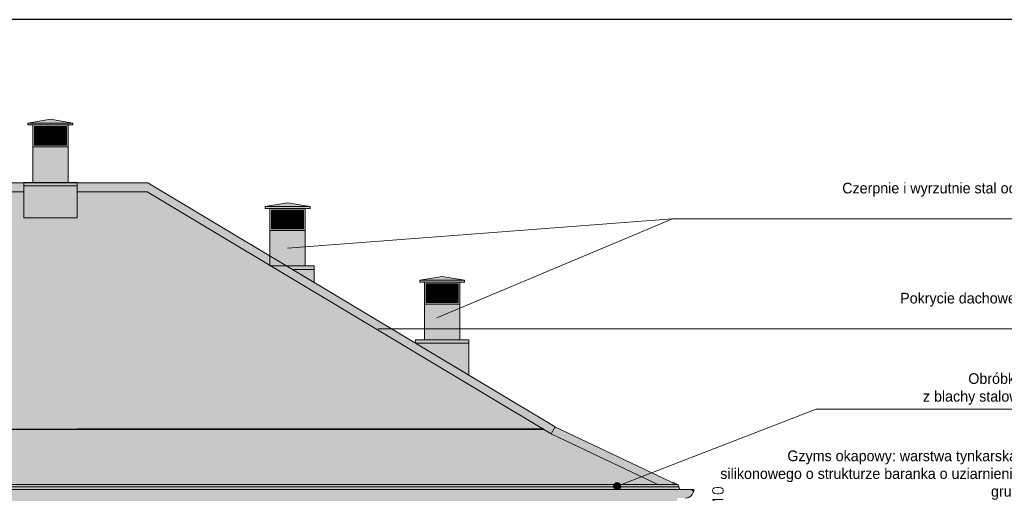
# Model space of a CAD drawing. Header units: millimetres. Extents: x -740 to 33545, y 5178 to 22494.
# Tile 34 of 250: x 1782 to 2891, y 13495 to 14029. Entities that reach past the tile are written whole.
import ezdxf

# ---------------------------------------------------------------- set-up
doc = ezdxf.new("R2010")
doc.units = ezdxf.units.MM
doc.header["$MEASUREMENT"] = 0
doc.layers.get('Defpoints').update_dxf_attribs({"color": 252})
doc.layers.add('a3', color=252, linetype='Continuous', lineweight=30, plot=False)
for name, color, linetype, lineweight in [('A_l.widokowa', 252, 'Continuous', 18), ('A_linie widokowe', 252, 'Continuous', 18), ('l.widokowa', 252, 'Continuous', 15), ('l.wypeĹ‚nien', 252, 'Continuous', 5), ('wymiarowanie', 252, 'Continuous', 9)]:
    doc.layers.add(name, color=color, linetype=linetype, lineweight=lineweight)
doc.styles.add('styl2', font='simplex.shx')
doc.dimstyles.new('Skala 1-50', dxfattribs={"dimtxt": 12, "dimasz": 5, "dimexe": 1, "dimexo": 1, "dimgap": 1.5, "dimtad": 1, "dimdec": 1, "dimrnd": 0.5, "dimtxsty": 'styl2', "dimblk": 'ARCHTICK', "dimcen": 5, "dimadec": 0, "dimazin": 0, "dimtfac": 1, "dimtdec": 1, "dimtmove": 1, "dimatfit": 3, "dimldrblk": 'ARCHTICK', "dimfxl": 0, "dimlwd": -1, "dimlwe": -1, "dimarcsym": 0})

# ---------------------------------------------------------------- blocks, each defined once
blk = doc.blocks.new('_ArchTick')
at = {"color": 0, "linetype": 'ByBlock', "const_width": 0.15}
blk.add_lwpolyline([(-0.5, -0.5), (0.5, 0.5)], dxfattribs=at)
blk = doc.blocks.new('*D1997')
at = {"layer": 'Defpoints', "color": 0}
for p in [(2542.4, 13481.9), (2576, 13481.9), (2542.4, 13472.1)]:
    blk.add_point(p, dxfattribs=at)
at = {"layer": 'wymiarowanie', "color": 0}
for p, q in [((2566, 13481.9), (2577, 13481.9)), ((2576, 13472.1), (2576, 13481.9)), ((2566, 13472.1), (2577, 13472.1))]:
    blk.add_line(p, q, dxfattribs=at)
at = {"layer": 'wymiarowanie', "color": 0, "xscale": 5, "yscale": 5, "zscale": 5}
for p, rotation in [((2576, 13481.9), 90), ((2576, 13472.1), 270)]:
    blk.add_blockref('_ArchTick', p, dxfattribs=dict(at, rotation=rotation))
at = {"layer": 'wymiarowanie', "color": 0, "insert": (2568.5, 13493.2), "char_height": 12, "attachment_point": 5, "rotation": 90, "style": 'styl2'}
blk.add_mtext('10', dxfattribs=at)
blk = doc.blocks.new('kominek')
at = {"layer": 'l.wypeĹ‚nien'}
h = blk.add_hatch(dxfattribs=at)
h.set_pattern_fill('ANSI37', color=256, scale=10, style=0)
h.set_pattern_definition([(45, (0, 10), (-0.88388348, 0.88388348), []), (135, (0, 10), (-0.88388348, -0.88388348), [])])
h.paths.add_polyline_path([(4702.4, 10862.6), (4738.4, 10862.6), (4738.4, 10841.6), (4702.4, 10841.6)])
at = {"layer": 'A_l.widokowa', "color": 7}
for p, q in [((4695.1, 10866.6), (4720.4, 10870.9)), ((4695.1, 10866.6), (4720.4, 10866.6)), ((4745.7, 10866.6), (4720.4, 10870.9)), ((4745.7, 10866.6), (4720.4, 10866.6))]:
    blk.add_line(p, q, dxfattribs=at)
for points in [[(4700.4, 10864.6), (4695.1, 10864.6), (4695.1, 10866.6)], [(4740.4, 10864.6), (4745.7, 10864.6), (4745.7, 10866.6)]]:
    blk.add_lwpolyline(points, dxfattribs=at)
for points in [[(4700.4, 10864.6), (4740.4, 10864.6), (4740.4, 10839.6), (4700.4, 10839.6)], [(4702.4, 10862.6), (4738.4, 10862.6), (4738.4, 10841.6), (4702.4, 10841.6)]]:
    blk.add_lwpolyline(points, close=True, dxfattribs=at)
at = {"layer": 'A_l.widokowa'}
blk.add_lwpolyline([(4700.4, 10839.6), (4740.4, 10839.6), (4740.4, 10799.6), (4700.4, 10799.6)], close=True, dxfattribs=at)

msp = doc.modelspace()

# ---------------------------------------------------------------- hatches: boundary and pattern name
at = {"layer": 'l.wypeĹ‚nien'}
h = msp.add_hatch(color=256, dxfattribs=at)
h.paths.add_polyline_path([(1796.86, 13845.92), (1836.86, 13845.92), (1836.86, 13855.42), (1836.86, 13885.92), (1796.86, 13885.92), (1796.86, 13855.42)])
h.paths.add_polyline_path([(1796.86, 13885.92), (1836.86, 13885.92), (1836.86, 13910.92), (1796.86, 13910.92)])
h.paths.add_polyline_path([(1798.86, 13908.92), (1798.86, 13887.92), (1834.86, 13887.92), (1834.86, 13908.92)], flags=16)
h.paths.add_polyline_path([(1791.52, 13912.92), (1816.86, 13917.19), (1842.21, 13912.92), (1816.86, 13912.92)])
h.paths.add_polyline_path([(1791.52, 13912.92), (1816.86, 13912.92), (1842.21, 13912.92), (1842.21, 13910.92), (1836.86, 13910.92), (1796.86, 13910.92), (1791.52, 13910.92)])
h = msp.add_hatch(color=256, dxfattribs=at)
h.paths.add_polyline_path([(37.59, 13845.32), (-420.82, 13570.51), (-557.95, 13505.48), (-558.92, 13505.48), (-559.83, 13505.05), (-561.66, 13499.85), (-576.18, 13499.85), (-577.06, 13499.11, 0.4142136), (-568.06, 13490.11), (-558.58, 13490.11), (-558.58, 13481.93), (2522.56, 13481.93), (2522.56, 13490.11), (2532.05, 13490.11, 0.4036982), (2540.82, 13498.57), (2540.3, 13499.86), (2525.65, 13499.85), (2523.82, 13505.05), (2522.91, 13505.48), (2521.94, 13505.48), (2385.14, 13570.31), (1926.4, 13845.32)])
h.paths.add_polyline_path([(287.38, 13660.58), (657.58, 13660.58), (657.58, 13567.59), (287.38, 13567.59)], flags=16)
h.paths.add_polyline_path([(1371.96, 13660.58), (1724.38, 13660.58), (1724.38, 13567.59), (1371.96, 13567.59)], flags=16)
h = msp.add_hatch(dxfattribs=at)
h.set_pattern_fill('SPANTILE', color=256, scale=17, style=0)
h.set_pattern_definition([(274.9697, (15.64, 17), (-16.99985222, 204.000017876), [15.699024, -376.776457]), (180, (17, 1.36), (-17, -17), [1.36, -15.64]), (0, (0, 0), (17, 17), [4.76, -12.24]), (90, (4.76, 0), (-17, 17), [1.7, -15.3]), (270, (15.64, 1.7), (17, -17), [1.7, -15.3]), (0, (15.64, 0), (17, 17), [1.36, -15.64]), (0, (0, 1.36), (17, 17), [3.4, -13.6]), (85.0303, (3.4, 1.36), (16.99985222, 204.000017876), [15.699024, -376.776457]), (52.6961, (3.4, 2.21), (-220.999760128, -289.00018261), [4.488136, -444.32475]), (18.4349, (6.12, 5.78), (34.0000074, 16.9999729), [4.300694, -49.458015]), (341.5651, (10.2, 7.14), (-34.0000074, 16.9999729), [4.300694, -49.458015]), (307.3039, (14.28, 5.78), (220.999760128, -289.00018261), [4.488136, -444.32475]), (20.2249, (6.97, 4.59), (-186.999953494, -68.000141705), [3.442245, -340.781524]), (339.7751, (10.2, 5.78), (186.999953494, -68.000141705), [3.442245, -340.781524]), (307.4054, (13.43, 4.59), (170.000169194, -220.999871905), [3.638153, -360.177725]), (52.5946, (4.76, 1.7), (-170.000169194, -220.999871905), [3.638153, -360.177725])])
h.paths.add_polyline_path([(2380.52, 13562.59), (2500.93, 13505.48), (-533.93, 13505.48), (-413.12, 13562.61), (41.43, 13835.32), (1126.41, 13835.32), (1126.41, 13818.87), (1170.37, 13818.87), (1170.37, 13835.32), (1786.86, 13835.32), (1786.86, 13805.94), (1846.86, 13805.94), (1846.86, 13835.32), (1925.58, 13835.32)])
h.paths.add_polyline_path([(287.38, 13660.58), (657.58, 13660.58), (657.58, 13567.59), (287.38, 13567.59)], flags=16)
h.paths.add_polyline_path([(1371.96, 13660.58), (1724.38, 13660.58), (1724.38, 13567.59), (1371.96, 13567.59)], flags=16)
h = msp.add_hatch(color=256, dxfattribs=at)
h.paths.add_polyline_path([(2063.82, 13751.71), (2103.82, 13751.71), (2103.82, 13761.22), (2103.82, 13791.71), (2063.82, 13791.71), (2063.82, 13761.22)])
h.paths.add_polyline_path([(2063.82, 13791.71), (2103.82, 13791.71), (2103.82, 13816.71), (2063.82, 13816.71)])
h.paths.add_polyline_path([(2065.82, 13814.71), (2065.82, 13793.71), (2101.82, 13793.71), (2101.82, 13814.71)], flags=16)
h.paths.add_polyline_path([(2058.48, 13818.71), (2083.82, 13822.98), (2109.17, 13818.71), (2083.82, 13818.71)])
h.paths.add_polyline_path([(2058.48, 13818.71), (2083.82, 13818.71), (2109.17, 13818.71), (2109.17, 13816.71), (2103.82, 13816.71), (2063.82, 13816.71), (2058.48, 13816.71)])
h = msp.add_hatch(color=256, dxfattribs=at)
h.paths.add_polyline_path([(2113.82, 13732.96), (2113.82, 13747.71), (2089.23, 13747.71)])
h.paths.add_polyline_path([(2082.55, 13751.71), (2103.82, 13751.71), (2113.82, 13751.71), (2113.82, 13747.71), (2089.23, 13747.71)])
h = msp.add_hatch(color=256, dxfattribs=at)
h.paths.add_polyline_path([(2237.93, 13668.56), (2277.93, 13668.56), (2277.93, 13678.07), (2277.93, 13708.56), (2237.93, 13708.56), (2237.93, 13678.07)])
h.paths.add_polyline_path([(2237.93, 13708.56), (2277.93, 13708.56), (2277.93, 13733.56), (2237.93, 13733.56)])
h.paths.add_polyline_path([(2239.93, 13731.56), (2239.93, 13710.56), (2275.93, 13710.56), (2275.93, 13731.56)], flags=16)
h.paths.add_polyline_path([(2232.58, 13735.56), (2257.93, 13739.83), (2283.27, 13735.56), (2257.93, 13735.56)])
h.paths.add_polyline_path([(2232.58, 13735.56), (2257.93, 13735.56), (2283.27, 13735.56), (2283.27, 13733.56), (2277.93, 13733.56), (2237.93, 13733.56), (2232.58, 13733.56)])
h = msp.add_hatch(color=256, dxfattribs=at)
h.paths.add_polyline_path([(2287.93, 13628.59), (2287.93, 13664.56), (2227.93, 13664.56)])
h.paths.add_polyline_path([(2227.93, 13664.56), (2227.93, 13668.56), (2237.93, 13668.56), (2277.93, 13668.56), (2287.93, 13668.56), (2287.93, 13664.56)])
at = {"layer": 'wymiarowanie', "ltscale": 0.3}
msp.add_hatch(color=256, dxfattribs=at).paths.add_polyline_path([(2451.05, 13503.53, -1), (2459.13, 13503.53, -1)])

# ---------------------------------------------------------------- linework, layer by layer
at = {"layer": 'a3'}
msp.add_lwpolyline([(1360.21, 14029.38), (1360.21, 12544.38), (3460.21, 12544.38), (3460.21, 14029.38), (1360.21, 14029.38)], dxfattribs=at)
at = {"layer": 'A_l.widokowa'}
msp.add_lwpolyline([(1846.86, 13841.91), (1786.86, 13841.91), (1786.86, 13805.94), (1846.86, 13805.94)], close=True, dxfattribs=at)
at = {"layer": 'A_linie widokowe'}
for points in [[(1786.86, 13845.92), (1846.86, 13845.92), (1846.86, 13841.91), (1786.86, 13841.91)], [(2287.93, 13668.56), (2227.93, 13668.56), (2227.93, 13664.56), (2287.93, 13664.56)], [(2287.93, 13628.59), (2227.93, 13664.56), (2227.93, 13664.56), (2287.93, 13664.56)]]:
    msp.add_lwpolyline(points, close=True, dxfattribs=at)
msp.add_lwpolyline([(2082.55, 13751.71), (2113.82, 13751.71), (2113.82, 13747.71), (2089.23, 13747.71)], dxfattribs=at)
at = {"layer": 'A_linie widokowe', "linetype": 'Continuous', "lineweight": -2}
for points in [[(983.5, 13567.59), (2372.18, 13567.59)], [(2372.18, 13567.59), (1847, 13567.59), (1847, 13567.59)]]:
    msp.add_lwpolyline(points, dxfattribs=at)
at = {"layer": 'l.widokowa'}
for p, q in [((1926.4, 13845.32), (1170.37, 13845.32)), ((1786.86, 13835.32), (1170.37, 13835.32)), ((1925.58, 13835.32), (1846.86, 13835.32)), ((2380.52, 13562.59), (2385.14, 13570.31)), ((2541.05, 13499.11), (2542.25, 13498.42))]:
    msp.add_line(p, q, dxfattribs=at)
at = {"layer": 'l.widokowa', "ltscale": 0.3}
msp.add_line((2521.94, 13505.48), (2384.81, 13570.51), dxfattribs=at)
for points in [[(2385.14, 13570.31), (1926.4, 13845.32)], [(2380.52, 13562.59), (1925.58, 13835.32)]]:
    msp.add_lwpolyline(points, dxfattribs=at)
at = {"layer": 'l.widokowa'}
for points in [[(38.41, 13835.32), (-416.53, 13562.59), (-536.95, 13505.48), (2500.93, 13505.48), (2380.52, 13562.59), (1925.58, 13835.32), (1846.86, 13835.32)], [(1786.86, 13835.32), (1170.37, 13835.32)], [(2500.93, 13505.48), (2380.52, 13562.59)], [(2522.91, 13505.48), (983.5, 13505.48)], [(2517.29, 13508.09), (2523.82, 13505.05), (2525.65, 13499.85)], [(2524.66, 13502.67), (983.5, 13502.67)], [(2540.17, 13499.85), (983.5, 13499.85)]]:
    msp.add_lwpolyline(points, dxfattribs=at)
msp.add_circle((2540.3, 13499.11), 0.75, dxfattribs=at)
msp.add_arc((2532.05, 13499.11), 9, 270, 0, dxfattribs=at)
at = {"layer": 'l.wypeĹ‚nien'}
for points in [[(2089.23, 13747.71), (2113.82, 13747.71)], [(2113.82, 13747.71), (2113.82, 13732.96), (2101.53, 13740.33)]]:
    msp.add_lwpolyline(points, dxfattribs=at)
at = {"layer": 'wymiarowanie'}
for p, q in [((2083.82, 13771.71), (2517.44, 13804.96)), ((2517.44, 13804.96), (2251.9, 13693.18)), ((2517.44, 13804.96), (3196.88, 13804.96)), ((2185.77, 13680.87), (3196.88, 13680.87)), ((2455.09, 13503.53), (2678.96, 13590.21)), ((2678.96, 13590.21), (3196.88, 13590.21))]:
    msp.add_line(p, q, dxfattribs=at)
at = {"layer": 'wymiarowanie', "ltscale": 0.3}
msp.add_circle((2455.09, 13503.53), 4.04, dxfattribs=at)

# ---------------------------------------------------------------- block references
at = {"layer": 'l.wypeĹ‚nien'}
msp.add_blockref('kominek', (-2903.54, 3046.28), dxfattribs=at)
at = {"layer": 'l.wypeĹ‚nien', "rotation": 359.9999999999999}
msp.add_blockref('kominek', (-2636.58, 2952.07), dxfattribs=at)
at = {"layer": 'l.wypeĹ‚nien', "xscale": -1}
msp.add_blockref('kominek', (6978.33, 2868.93), dxfattribs=at)

# ---------------------------------------------------------------- texts
at = {"layer": 'wymiarowanie', "char_height": 12, "width": 621.5287, "attachment_point": 1}
for s, insert in [('\\pi621.52874;{\\fCentury Gothic|b0|i0|c238|p34;}\\P{\\fCentury Gothic|b0|i0|c238|p34;Daszek szklany systemowy o wym. 300 x 120 cm wykonany ze szkła }{\\fCentury Gothic|b0|i0|c238|p34;bezpiecznego 6.6.3 ESG/VSG}\\P{\\fCentury Gothic|b0|i0|c238|p34;mocowany na wspornikach w konstrukcji stalowej }\\P{\\fCentury Gothic|b0|i0|c238|p34;ocynkowancy i malowanych proszkowo w kolorze RAL 7016}', (1028.27, 14018.27)), ('\\pi137.34074;{\\fCentury Gothic|b0|i0|c238|p34;Czerpnie i wyrzutnie stal ocynkowana malowana proszkowo}\\P\\pi470.78474;{\\fCentury Gothic|b0|i0|c238|p34;w kolorze RAL 7016}', (2571.09, 13845.51)), ('\\pi202.60874;{\\fCentury Gothic|b0|i0|c238|p34;Pokrycie dachowe projektowana blachodachówka}\\P\\pi470.78474;{\\fCentury Gothic|b0|i0|c238|p34;w kolorze RAL 7016}', (2571.09, 13721.42)), ('\\pi279.30074;{\\fCentury Gothic|b0|i0|c238|p34;Obróbki blacharskie, parapety zewnętrzne}\\P\\pi223.76474;{\\fCentury Gothic|b0|i0|c238|p34; z blachy stalowej powlekanej w kolorze RAL 7016}', (2571.09, 13630.76)), ('\\pi75.04874;{\\fCentury Gothic|b0|i0|c238|p34;Gzyms okapowy: warstwa tynkarska - wyprawa dekoracyjna z tynku }\\pi74.52074;{\\fCentury Gothic|b0|i0|c238|p34;silikonowego o strukturze baranka o uziarnieniu 1,5 lub 2mm; kolor wg }\\pi75.55274;{\\fCentury Gothic|b0|i0|c238|p34;NCS:S4000-N}\\P\\pi304.86074;{\\fCentury Gothic|b0|i0|c238|p34;grubość styropianu 20 cm+5 cm + 5 cm}\\P\\pi621.52874;{\\fCentury Gothic|b0|i0|c238|p34; }', (2571.09, 13543.63))]:
    msp.add_mtext(s, dxfattribs=dict(at, insert=insert))

# ---------------------------------------------------------------- dimensions: what is measured, and where the dimension line sits
at = {"layer": 'wymiarowanie'}
dim = msp.add_linear_dim(base=(2575.96, 13481.93), p1=(2542.45, 13472.09), p2=(2542.45, 13481.93), angle=90, dimstyle='Skala 1-50', override={"dimtmove": 1, "dimfxl": 10}, dxfattribs=at)
dim.commit()
dim.dimension.update_dxf_attribs({"geometry": '*D1997', "text_midpoint": (2576.34, 13493.15), "dimtype": 160})

doc.saveas('drawing.dxf')
